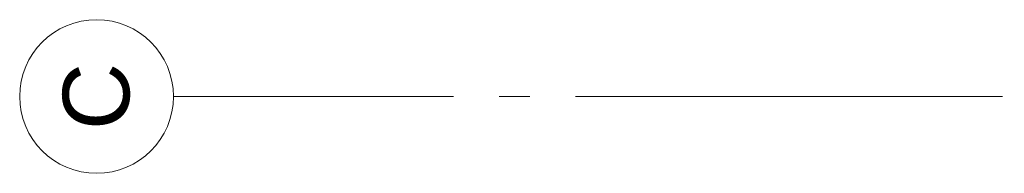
# Model space of a CAD drawing. Header units: millimetres. Extents: x -38031 to 123247, y -16330 to 129979.
# Tile 28 of 148: x -38031 to -33548, y 12505 to 13205. Entities that reach past the tile are written whole.
import ezdxf

# ---------------------------------------------------------------- set-up
doc = ezdxf.new("R2010")
doc.units = ezdxf.units.MM
doc.header["$LTSCALE"] = 50
doc.linetypes.add('STYLE_11', pattern=[5, 3.888855, -0.416718, 0.277786, -0.416641])
doc.layers.add('BOUWKUNDIG', color=8, linetype='Continuous')
doc.layers.add('stramien', color=1, linetype='STYLE_11', lineweight=15)
doc.styles.add('Arial', font='ARIAL.TTF')

# ---------------------------------------------------------------- blocks, each defined once
blk = doc.blocks.new('200254 W 210 11-06-2007')
at = {"layer": 'stramien', "ltscale": 10}
blk.add_line((-74199, -12132.6), (-38499, -12132.6), dxfattribs=at)
at = {"linetype": 'Continuous'}
blk.add_wipeout([(-73879.8, -11782.6), (-73845.5, -11784.2), (-73811.5, -11789.3), (-73778.2, -11797.6), (-73745.9, -11809.2), (-73714.8, -11823.9), (-73685.4, -11841.5), (-73657.8, -11862), (-73632.3, -11885.1), (-73609.3, -11910.5), (-73588.8, -11938.1), (-73571.1, -11967.6), (-73556.5, -11998.6), (-73544.9, -12031), (-73536.5, -12064.3), (-73531.5, -12098.2), (-73529.8, -12132.6), (-73531.5, -12166.9), (-73536.5, -12200.8), (-73544.9, -12234.2), (-73556.5, -12266.5), (-73571.1, -12297.5), (-73588.8, -12327), (-73609.3, -12354.6), (-73632.3, -12380), (-73657.8, -12403.1), (-73685.4, -12423.6), (-73714.8, -12441.2), (-73745.9, -12455.9), (-73778.2, -12467.5), (-73811.5, -12475.8), (-73845.5, -12480.9), (-73879.8, -12482.6), (-73914.1, -12480.9), (-73948.1, -12475.8), (-73981.4, -12467.5), (-74013.8, -12455.9), (-74044.8, -12441.2), (-74074.3, -12423.6), (-74101.8, -12403.1), (-74127.3, -12380), (-74150.4, -12354.6), (-74170.8, -12327), (-74188.5, -12297.5), (-74203.2, -12266.5), (-74214.7, -12234.2), (-74223.1, -12200.8), (-74228.1, -12166.9), (-74229.8, -12132.6), (-74228.1, -12098.2), (-74223.1, -12064.3), (-74214.7, -12031), (-74203.2, -11998.6), (-74188.5, -11967.6), (-74170.8, -11938.1), (-74150.4, -11910.5), (-74127.3, -11885.1), (-74101.8, -11862), (-74074.3, -11841.5), (-74044.8, -11823.9), (-74013.8, -11809.2), (-73981.4, -11797.6), (-73948.1, -11789.3), (-73914.1, -11784.2)], dxfattribs=at).dxf.layer = 'stramien'
at = {"layer": 'stramien', "linetype": 'Continuous'}
blk.add_line((-73526.1, -12132.6), (-72851.1, -12132.6), dxfattribs=at)
blk.add_circle((-73879.8, -12132.6), 350, dxfattribs=at)
at = {"layer": 'stramien', "insert": (-73879.8, -12132.6), "char_height": 303.05, "attachment_point": 5, "rotation": 90, "line_spacing_factor": 0.967741, "style": 'Arial'}
blk.add_mtext('{\\C1;\\lC}', dxfattribs=at)

msp = doc.modelspace()

# ---------------------------------------------------------------- block references
at = {"layer": 'BOUWKUNDIG'}
msp.add_blockref('200254 W 210 11-06-2007', (36199, 24987.6), dxfattribs=at)

doc.saveas('drawing.dxf')
